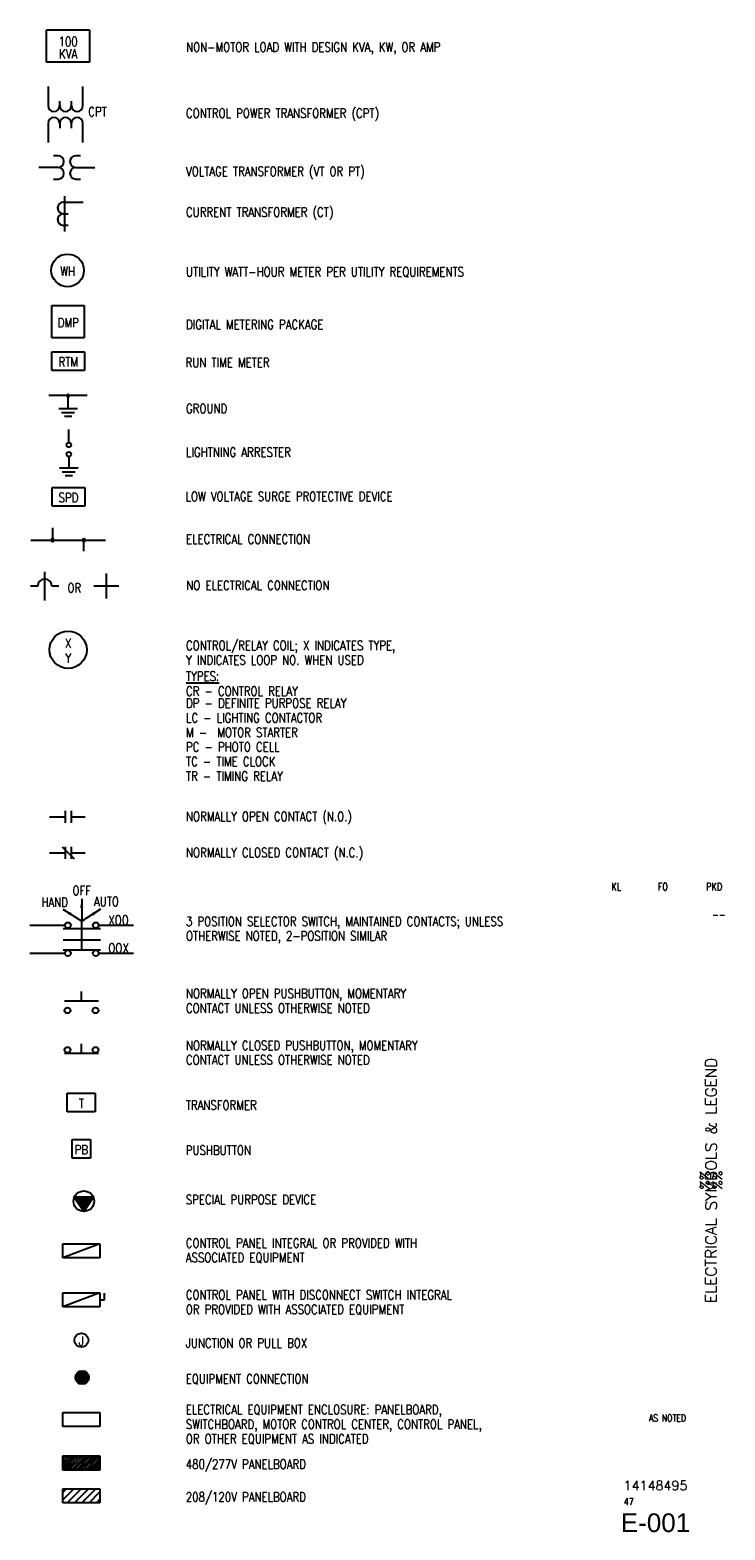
# Paper-space layout 'E-001 - ELECTRICAL SYMBOLS & LEGEND' of a CAD drawing. Header units: inches. Extents: x 9.3 to 33.2, y 0.8 to 21.
# Tile 2 of 2: x 23.9 to 33.2, y 0.8 to 21. Entities that reach past the tile are written whole.
import ezdxf
from ezdxf.enums import TextEntityAlignment as Align

# ---------------------------------------------------------------- set-up
doc = ezdxf.new("R2010")
doc.units = ezdxf.units.IN
doc.header["$MEASUREMENT"] = 0
doc.layers.add('E-ANNO-SYMB', color=2, linetype='Continuous', lineweight=25)
doc.layers.add('E-ANNO-TEXT', color=2, linetype='Continuous', lineweight=25)
doc.layers.add('G-ANNO-TTLB', color=7, linetype='Continuous')
doc.styles.add('Annotative', font='romans.shx', dxfattribs={"width": 0.8, "height": 0.125})
doc.styles.add('ROMANS', font='ROMANS.shx', dxfattribs={"width": 0.8})
doc.styles.get("Standard").update_dxf_attribs({"font": 'romans.shx', "width": 0.8})
doc.styles.add('TITLES', font='swiss.ttf', dxfattribs={"width": 0.8, "height": 0.25})
doc.dimstyles.get("Standard").update_dxf_attribs({"dimtxt": 0.18, "dimasz": 0.18, "dimexe": 0.18, "dimexo": 0.0625, "dimgap": 0.09, "dimtad": 0, "dimtih": 1, "dimtoh": 1, "dimdec": 4, "dimzin": 0, "dimdsep": 46, "dimtxsty": 'Standard', "dimcen": 0.09, "dimadec": 0, "dimazin": 0, "dimtfac": 1, "dimtdec": 4, "dimtofl": 0, "dimtmove": 0, "dimatfit": 3, "dimfxl": 1, "dimtolj": 1, "dimtzin": 0, "dimarcsym": 0})

# ---------------------------------------------------------------- blocks, each defined once
blk = doc.blocks.new('NAVFAC_Sheet_Info')
at = {"layer": 'G-ANNO-TTLB', "color": 3, "style": 'ROMANS', "width": 0.8}
for tag, p in [('DESIGNED_BY', (31.723, 9.469)), ('DRAWN_BY', (32.348, 9.469)), ('REVIEWED_BY', (33.036, 9.469))]:
    blk.add_attdef(tag, text='', height=0.1, dxfattribs=at).set_placement(p, align=Align.MIDDLE)
blk.add_attdef('BRANCH_MANAGER', text='', height=0.1, dxfattribs=at).set_placement((33.188, 9.094), align=Align.MIDDLE_RIGHT)
at = {"layer": 'G-ANNO-TTLB', "color": 3, "style": 'ROMANS'}
for tag, height, p in [('SHEET_TITLE_1_OF_1', 0.15, (32.995, 5.531)), ('SHEET_TITLE_1_OF_2', 0.125, (32.91, 5.531)), ('SHEET_TITLE_2_OF_2', 0.125, (33.08, 5.531))]:
    blk.add_attdef(tag, text='', height=height, rotation=90, dxfattribs=at).set_placement(p, align=Align.MIDDLE_CENTER)
at = {"layer": 'G-ANNO-TTLB', "color": 4}
for tag, height, style, p in [('SCALE', 0.1, 'ROMANS', (32.41, 2.344)), ('NAVFAC_DWG_NUMBER', 0.125, 'ROMANS', (32.25, 1.437)), ('SHEET_X', 0.0938, 'ROMANS', (31.891, 1.219)), ('DISCIPLINE_SHEET_NO', 0.25, 'TITLES', (32.25, 0.938))]:
    blk.add_attdef(tag, text='', height=height, dxfattribs=dict(at, style=style)).set_placement(p, align=Align.MIDDLE)

psp = doc.layouts.new('E-001 - ELECTRICAL SYMBOLS & LEGEND')

# ---------------------------------------------------------------- hatches: boundary and pattern name
at = {"layer": 'E-ANNO-TEXT', "lineweight": -3}
h = psp.add_hatch(color=256, dxfattribs=at)
h.dxf.hatch_style = 1
h.paths.add_polyline_path([(24.65, 2.886, 1), (24.468, 2.886, 1)])

# ---------------------------------------------------------------- linework, layer by layer
at = {"layer": 'E-ANNO-SYMB', "lineweight": -3}
for p, q in [((24.082, 20.526), (24.082, 20.959)), ((24.082, 20.959), (24.659, 20.959)), ((24.659, 20.959), (24.659, 20.526)), ((24.659, 20.526), (24.082, 20.526)), ((24.102, 20.201), (24.102, 20.006)), ((24.57, 20.006), (24.57, 20.201)), ((24.102, 20.006), (24.102, 19.944)), ((24.258, 19.944), (24.258, 20.006)), ((24.414, 19.944), (24.414, 20.006)), ((24.57, 19.944), (24.57, 20.006)), ((24.102, 19.707), (24.102, 19.644)), ((24.102, 19.644), (24.102, 19.45)), ((24.258, 19.707), (24.258, 19.644)), ((24.414, 19.644), (24.414, 19.707)), ((24.57, 19.644), (24.57, 19.707)), ((24.57, 19.45), (24.57, 19.644)), ((24.173, 19.115), (23.979, 19.115)), ((24.236, 19.272), (24.173, 19.272)), ((24.236, 19.115), (24.173, 19.115)), ((24.535, 19.272), (24.473, 19.272)), ((24.473, 19.115), (24.535, 19.115)), ((24.535, 19.115), (24.73, 19.115)), ((24.173, 18.959), (24.236, 18.959)), ((24.473, 18.959), (24.535, 18.959)), ((24.327, 18.256), (24.327, 18.732)), ((24.308, 18.651), (24.371, 18.651)), ((24.371, 18.651), (24.573, 18.651)), ((24.308, 18.494), (24.371, 18.494)), ((24.371, 18.338), (24.308, 18.338)), ((24.154, 16.831), (24.154, 17.264)), ((24.154, 17.264), (24.587, 17.264)), ((24.587, 17.264), (24.587, 16.831)), ((24.587, 16.831), (24.154, 16.831)), ((24.154, 16.393), (24.154, 16.644)), ((24.154, 16.644), (24.592, 16.644)), ((24.592, 16.644), (24.592, 16.393)), ((24.592, 16.393), (24.154, 16.393)), ((24.628, 16.055), (24.113, 16.055)), ((24.371, 15.88), (24.371, 16.055)), ((24.246, 15.88), (24.496, 15.88)), ((24.283, 15.83), (24.458, 15.83)), ((24.321, 15.78), (24.421, 15.78)), ((24.38, 15.424), (24.38, 15.6)), ((24.38, 15.237), (24.38, 15.085)), ((24.255, 15.085), (24.505, 15.085)), ((24.292, 15.035), (24.467, 15.035)), ((24.33, 14.985), (24.43, 14.985)), ((24.156, 14.573), (24.156, 14.823)), ((24.156, 14.823), (24.593, 14.823)), ((24.593, 14.823), (24.593, 14.573)), ((24.593, 14.573), (24.156, 14.573)), ((23.871, 14.116), (24.871, 14.116)), ((24.16, 14.282), (24.16, 14.116)), ((24.581, 13.97), (24.581, 14.116)), ((24.057, 13.309), (24.057, 13.693)), ((23.963, 13.501), (23.864, 13.501)), ((24.248, 13.501), (24.151, 13.501)), ((25.052, 13.501), (24.716, 13.501)), ((24.884, 13.333), (24.884, 13.669)), ((24.331, 10.485), (24.331, 10.325)), ((24.411, 10.485), (24.411, 10.325)), ((24.123, 10.405), (24.331, 10.405)), ((24.411, 10.405), (24.598, 10.405)), ((24.123, 9.923), (24.331, 9.923)), ((24.291, 10.003), (24.451, 9.843)), ((24.331, 10.003), (24.331, 9.843)), ((24.411, 10.003), (24.411, 9.843)), ((24.411, 9.923), (24.598, 9.923)), ((23.859, 8.951), (24.327, 8.951)), ((24.303, 8.906), (24.803, 8.906)), ((24.553, 8.621), (24.553, 9.008)), ((24.78, 8.951), (25.248, 8.951)), ((24.303, 8.754), (24.803, 8.754)), ((23.859, 8.576), (24.327, 8.576)), ((24.303, 8.621), (24.803, 8.621)), ((24.78, 8.576), (25.248, 8.576)), ((24.55, 7.937), (24.55, 8.062)), ((24.323, 7.937), (24.776, 7.937)), ((24.55, 7.235), (24.55, 7.36)), ((24.323, 7.235), (24.776, 7.235)), ((24.36, 6.698), (24.735, 6.698)), ((24.36, 6.448), (24.36, 6.698)), ((24.735, 6.698), (24.735, 6.448)), ((24.735, 6.448), (24.36, 6.448)), ((24.423, 6.079), (24.673, 6.079)), ((24.423, 5.829), (24.423, 6.079)), ((24.673, 6.079), (24.673, 5.829)), ((24.673, 5.829), (24.423, 5.829)), ((24.709, 5.304), (24.453, 5.304)), ((24.453, 5.304), (24.581, 5.113)), ((24.471, 5.277), (24.498, 5.304)), ((24.475, 5.272), (24.507, 5.304)), ((24.479, 5.267), (24.516, 5.304)), ((24.482, 5.261), (24.525, 5.304)), ((24.486, 5.256), (24.534, 5.304)), ((24.489, 5.251), (24.543, 5.304)), ((24.493, 5.246), (24.551, 5.304)), ((24.496, 5.24), (24.56, 5.304)), ((24.5, 5.235), (24.569, 5.304)), ((24.503, 5.23), (24.578, 5.304)), ((24.507, 5.224), (24.587, 5.304)), ((24.51, 5.219), (24.596, 5.304)), ((24.514, 5.214), (24.605, 5.304)), ((24.518, 5.209), (24.613, 5.304)), ((24.521, 5.203), (24.622, 5.304)), ((24.525, 5.198), (24.631, 5.304)), ((24.528, 5.193), (24.64, 5.304)), ((24.532, 5.187), (24.649, 5.304)), ((24.535, 5.182), (24.658, 5.304)), ((24.539, 5.177), (24.666, 5.304)), ((24.542, 5.171), (24.675, 5.304)), ((24.546, 5.166), (24.684, 5.304)), ((24.549, 5.161), (24.693, 5.304)), ((24.553, 5.156), (24.702, 5.304)), ((24.557, 5.15), (24.707, 5.301)), ((24.56, 5.145), (24.689, 5.274)), ((24.564, 5.14), (24.671, 5.247)), ((24.581, 5.113), (24.709, 5.304)), ((24.567, 5.134), (24.654, 5.221)), ((24.571, 5.129), (24.636, 5.194)), ((24.574, 5.124), (24.618, 5.167)), ((24.578, 5.118), (24.6, 5.141)), ((24.298, 4.491), (24.298, 4.678)), ((24.298, 4.678), (24.798, 4.678)), ((24.798, 4.678), (24.298, 4.491)), ((24.798, 4.678), (24.798, 4.491)), ((24.798, 4.491), (24.298, 4.491)), ((24.298, 3.833), (24.298, 4.02)), ((24.298, 4.02), (24.798, 4.02)), ((24.798, 4.02), (24.298, 3.833)), ((24.798, 3.833), (24.298, 3.833)), ((24.798, 4.02), (24.798, 3.833)), ((24.798, 3.926), (24.86, 3.926)), ((24.86, 3.926), (24.86, 4.018)), ((24.298, 2.416), (24.798, 2.416)), ((24.298, 2.229), (24.298, 2.416)), ((24.798, 2.416), (24.798, 2.229)), ((24.798, 2.229), (24.298, 2.229)), ((24.298, 1.833), (24.798, 1.833)), ((24.298, 1.645), (24.298, 1.833)), ((24.305, 1.66), (24.464, 1.819)), ((24.309, 1.701), (24.427, 1.819)), ((24.309, 1.694), (24.434, 1.819)), ((24.309, 1.765), (24.363, 1.819)), ((24.309, 1.732), (24.396, 1.819)), ((24.309, 1.663), (24.309, 1.819)), ((24.309, 1.819), (24.775, 1.819)), ((24.317, 1.66), (24.476, 1.819)), ((24.349, 1.66), (24.508, 1.819)), ((24.361, 1.66), (24.52, 1.819)), ((24.395, 1.66), (24.554, 1.819)), ((24.43, 1.66), (24.589, 1.819)), ((24.462, 1.66), (24.621, 1.819)), ((24.496, 1.66), (24.655, 1.819)), ((24.529, 1.66), (24.688, 1.819)), ((24.561, 1.66), (24.72, 1.819)), ((24.582, 1.66), (24.741, 1.819)), ((24.616, 1.66), (24.775, 1.819)), ((24.626, 1.66), (24.785, 1.82)), ((24.785, 1.66), (24.785, 1.82)), ((24.798, 1.833), (24.798, 1.645)), ((24.798, 1.645), (24.298, 1.645)), ((24.305, 1.66), (24.785, 1.66)), ((24.658, 1.66), (24.785, 1.787)), ((24.673, 1.66), (24.785, 1.772)), ((24.701, 1.66), (24.785, 1.744)), ((24.725, 1.66), (24.785, 1.72)), ((24.76, 1.66), (24.785, 1.685)), ((24.298, 1.394), (24.798, 1.394)), ((24.298, 1.206), (24.298, 1.394)), ((24.298, 1.343), (24.349, 1.394)), ((24.298, 1.245), (24.447, 1.394)), ((24.357, 1.206), (24.545, 1.394)), ((24.455, 1.206), (24.643, 1.394)), ((24.553, 1.206), (24.741, 1.394)), ((24.652, 1.206), (24.798, 1.352)), ((24.75, 1.206), (24.798, 1.254)), ((24.798, 1.394), (24.798, 1.206)), ((24.798, 1.206), (24.298, 1.206))]:
    psp.add_line(p, q, dxfattribs=at)
for centre, radius in [((24.364, 17.735), 0.219), ((24.38, 15.393), 0.0312), ((24.38, 15.268), 0.0312), ((24.371, 12.646), 0.25), ((24.366, 8.951), 0.0391), ((24.741, 8.951), 0.0391), ((24.366, 8.576), 0.0391), ((24.741, 8.576), 0.0391), ((24.362, 7.81), 0.0391), ((24.737, 7.81), 0.0391), ((24.362, 7.279), 0.0391), ((24.737, 7.279), 0.0391), ((24.581, 5.251), 0.138), ((24.548, 3.387), 0.0938), ((24.559, 2.886), 0.0913)]:
    psp.add_circle(centre, radius, dxfattribs=at)
for centre, radius, start, end in [((24.18, 19.944), 0.0781, 180, 0), ((24.336, 19.944), 0.0781, 180, 0), ((24.492, 19.944), 0.0781, 180, 0), ((24.18, 19.707), 0.0781, 0, 180), ((24.336, 19.707), 0.0781, 0, 180), ((24.492, 19.707), 0.0781, 0, 180), ((24.236, 19.194), 0.0781, 270, 90), ((24.236, 19.037), 0.0781, 270, 90), ((24.473, 19.194), 0.0781, 90, 270), ((24.473, 19.037), 0.0781, 90, 270), ((24.308, 18.572), 0.0781, 90, 270), ((24.308, 18.416), 0.0781, 90, 270), ((24.371, 16.055), 0.0175, 0, 180), ((24.371, 16.055), 0.0175, 180, 0), ((24.16, 14.116), 0.0175, 0, 180), ((24.16, 14.116), 0.0175, 180, 0), ((24.581, 14.116), 0.0175, 0, 180), ((24.581, 14.116), 0.0175, 180, 0), ((24.057, 13.501), 0.094, 0, 180)]:
    psp.add_arc(centre, radius, start, end, dxfattribs=at)

# ---------------------------------------------------------------- block references
ref = psp.add_blockref('NAVFAC_Sheet_Info', (0, 0))
ref.add_attrib('SHEET_TITLE_1_OF_1', 'ELECTRICAL SYMBOLS & LEGEND', dxfattribs={"layer": 'G-ANNO-TTLB', "color": 3, "height": 0.15, "rotation": 90, "style": 'ROMANS'}).set_placement((32.995, 5.531), align=Align.MIDDLE_CENTER)
ref.add_attrib('SHEET_TITLE_1_OF_2', '%%', dxfattribs={"layer": 'G-ANNO-TTLB', "color": 3, "height": 0.125, "rotation": 90, "style": 'ROMANS'}).set_placement((32.91, 5.531), align=Align.MIDDLE_CENTER)
ref.add_attrib('SHEET_TITLE_2_OF_2', '%%', dxfattribs={"layer": 'G-ANNO-TTLB', "color": 3, "height": 0.125, "rotation": 90, "style": 'ROMANS'}).set_placement((33.08, 5.531), align=Align.MIDDLE_CENTER)
ref.add_attrib('DESIGNED_BY', 'KL', dxfattribs={"layer": 'G-ANNO-TTLB', "color": 3, "height": 0.1, "style": 'ROMANS', "width": 0.8}).set_placement((31.723, 9.469), align=Align.MIDDLE)
ref.add_attrib('DRAWN_BY', 'FO', dxfattribs={"layer": 'G-ANNO-TTLB', "color": 3, "height": 0.1, "style": 'ROMANS', "width": 0.8}).set_placement((32.348, 9.469), align=Align.MIDDLE)
ref.add_attrib('REVIEWED_BY', 'PKD', dxfattribs={"layer": 'G-ANNO-TTLB', "color": 3, "height": 0.1, "style": 'ROMANS', "width": 0.8}).set_placement((33.036, 9.469), align=Align.MIDDLE)
ref.add_attrib('SCALE', 'AS NOTED', dxfattribs={"layer": 'G-ANNO-TTLB', "color": 4, "height": 0.0938, "style": 'ROMANS', "width": 0.8}).set_placement((32.41, 2.344), align=Align.MIDDLE)
ref.add_attrib('NAVFAC_DWG_NUMBER', '14148495', dxfattribs={"layer": 'G-ANNO-TTLB', "color": 4, "height": 0.125, "style": 'ROMANS'}).set_placement((32.25, 1.437), align=Align.MIDDLE)
ref.add_attrib('SHEET_X', '47', dxfattribs={"layer": 'G-ANNO-TTLB', "color": 4, "height": 0.0938, "style": 'ROMANS', "width": 0.8}).set_placement((31.891, 1.219), align=Align.MIDDLE)
ref.add_attrib('DISCIPLINE_SHEET_NO', 'E-001', dxfattribs={"layer": 'G-ANNO-TTLB', "color": 4, "height": 0.25, "style": 'TITLES'}).set_placement((32.25, 0.938), align=Align.MIDDLE)
ref.add_attrib('BRANCH_MANAGER', '--', dxfattribs={"layer": 'G-ANNO-TTLB', "color": 3, "height": 0.1, "style": 'ROMANS', "width": 0.8}).set_placement((33.188, 9.094), align=Align.MIDDLE_RIGHT)

# ---------------------------------------------------------------- texts
at = {"layer": 'E-ANNO-TEXT', "lineweight": -3, "char_height": 0.125, "line_spacing_factor": 0.938532, "style": 'Annotative'}
for s, insert, width, attachment_point in [('100', (24.371, 20.865), 0.26078, 2), ('NON-MOTOR LOAD WITH DESIGN KVA, KW, OR AMP', (25.953, 20.793), 4.69658, 1), ('KVA', (24.371, 20.701), 0.31225, 2), ('CPT', (24.64, 19.925), 0.3111, 1), ('CONTROL POWER TRANSFORMER (CPT)', (25.952, 19.905), 3.64887, 1), ('VOLTAGE TRANSFORMER (VT OR PT)', (25.952, 19.125), 3.56461, 1), ('CURRENT TRANSFORMER (CT)', (25.952, 18.578), 3.41141, 1), ('WH', (24.364, 17.785), 0.25849, 2), ('UTILITY WATT-HOUR METER PER UTILITY REQUIREMENTS', (25.952, 17.778), 4.85891, 1), ('DMP', (24.372, 17.096), 0.34542, 2), ('DIGITAL METERING PACKAGE', (25.952, 17.072), 3.4801, 1), ('RTM', (24.373, 16.569), 0.33627, 2), ('RUN TIME METER', (25.946, 16.561), 2.34384, 1), ('GROUND', (25.952, 15.944), 1.78722, 1), ('LIGHTNING ARRESTER', (25.952, 15.359), 4.32567, 1), ('SPD', (24.375, 14.749), 0.32025, 2), ('LOW VOLTAGE SURGE PROTECTIVE DEVICE', (25.946, 14.766), 4.34607, 1), ('ELECTRICAL CONNECTION', (25.952, 14.192), 4.35629, 1), ('OR', (24.454, 13.538), 0.23333, 2), ('NO ELECTRICAL CONNECTION', (25.956, 13.573), 4.31335, 1), ('X', (24.371, 12.797), 0.10408, 2), ('CONTROL/RELAY COIL; X INDICATES TYPE,\\PY INDICATES LOOP NO. WHEN USED', (25.952, 12.766), 4.39628, 1), ('Y', (24.371, 12.596), 0.1018, 2), ('\\LTYPES:', (25.952, 12.355), 1.67246, 1), ('CR - CONTROL RELAY', (25.952, 12.154), 3.56995, 1), ('DP - DEFINITE PURPOSE RELAY\\PLC - LIGHTING CONTACTOR\\PM -  MOTOR STARTER\\PPC - PHOTO CELL\\PTC - TIME CLOCK\\PTR - TIMING RELAY', (25.952, 11.992), 3.79183, 1), ('NORMALLY OPEN CONTACT (N.O.)', (25.952, 10.472), 3.95285, 1), ('NORMALLY CLOSED CONTACT (N.C.)', (25.952, 9.988), 3.88399, 1), ('OFF', (24.553, 9.478), 0.3111, 2), ('HAND', (24.19, 9.323), 0.44035, 2), ('AUTO', (24.885, 9.333), 0.43234, 2), ('XOO', (24.91, 9.082), 0.34656, 1), ('3 POSITION SELECTOR SWITCH, MAINTAINED CONTACTS; UNLESS\\POTHERWISE NOTED, 2-POSITION SIMILAR', (25.951, 9.066), 5.07031, 1), ('OOX', (24.91, 8.707), 0.34656, 1), ('NORMALLY OPEN PUSHBUTTON, MOMENTARY\\PCONTACT UNLESS OTHERWISE NOTED', (25.951, 8.098), 4.34416, 1), ('NORMALLY CLOSED PUSHBUTTON, MOMENTARY\\PCONTACT UNLESS OTHERWISE NOTED', (25.951, 7.403), 4.64255, 1), ('T', (24.548, 6.624), 0.09493, 2), ('TRANSFORMER', (25.949, 6.603), 2.91552, 1), ('PB', (24.548, 6.004), 0.20817, 2), ('PUSHBUTTON', (25.949, 5.996), 2.52531, 1), ('SPECIAL PURPOSE DEVICE', (25.949, 5.334), 3.68053, 1), ('CONTROL PANEL INTEGRAL OR PROVIDED WITH\\PASSOCIATED EQUIPMENT', (25.949, 4.752), 4.52974, 1), ('CONTROL PANEL WITH DISCONNECT SWITCH INTEGRAL\\POR PROVIDED WITH ASSOCIATED EQUIPMENT', (25.949, 4.057), 4.71336, 1), ('J', (24.548, 3.437), 0.07778, 2), ('JUNCTION OR PULL BOX', (25.949, 3.41), 3.81053, 1), ('EQUIPMENT CONNECTION', (25.949, 2.931), 3.84113, 1), ('ELECTRICAL EQUIPMENT ENCLOSURE: PANELBOARD,\\PSWITCHBOARD, MOTOR CONTROL CENTER, CONTROL PANEL,\\POR OTHER EQUIPMENT AS INDICATED', (25.949, 2.517), 5.08093, 1), ('480/277V PANELBOARD', (25.949, 1.786), 3.98568, 1), ('208/120V PANELBOARD', (25.949, 1.346), 3.8135, 1)]:
    psp.add_mtext(s, dxfattribs=dict(at, insert=insert, width=width, attachment_point=attachment_point))

# ---------------------------------------------------------------- leaders
at = {"layer": 'E-ANNO-SYMB', "lineweight": -3}
for points in [[(24.553, 9.307), (24.553, 9.008)], [(24.3, 9.166), (24.553, 9.008)], [(24.807, 9.166), (24.553, 9.008)]]:
    psp.add_leader(points, dimstyle='Standard', override={"dimscale": 0, "dimasz": 0.125, "dimgap": 0.03125, "dimtad": 0}, dxfattribs=at)

doc.saveas('drawing.dxf')
